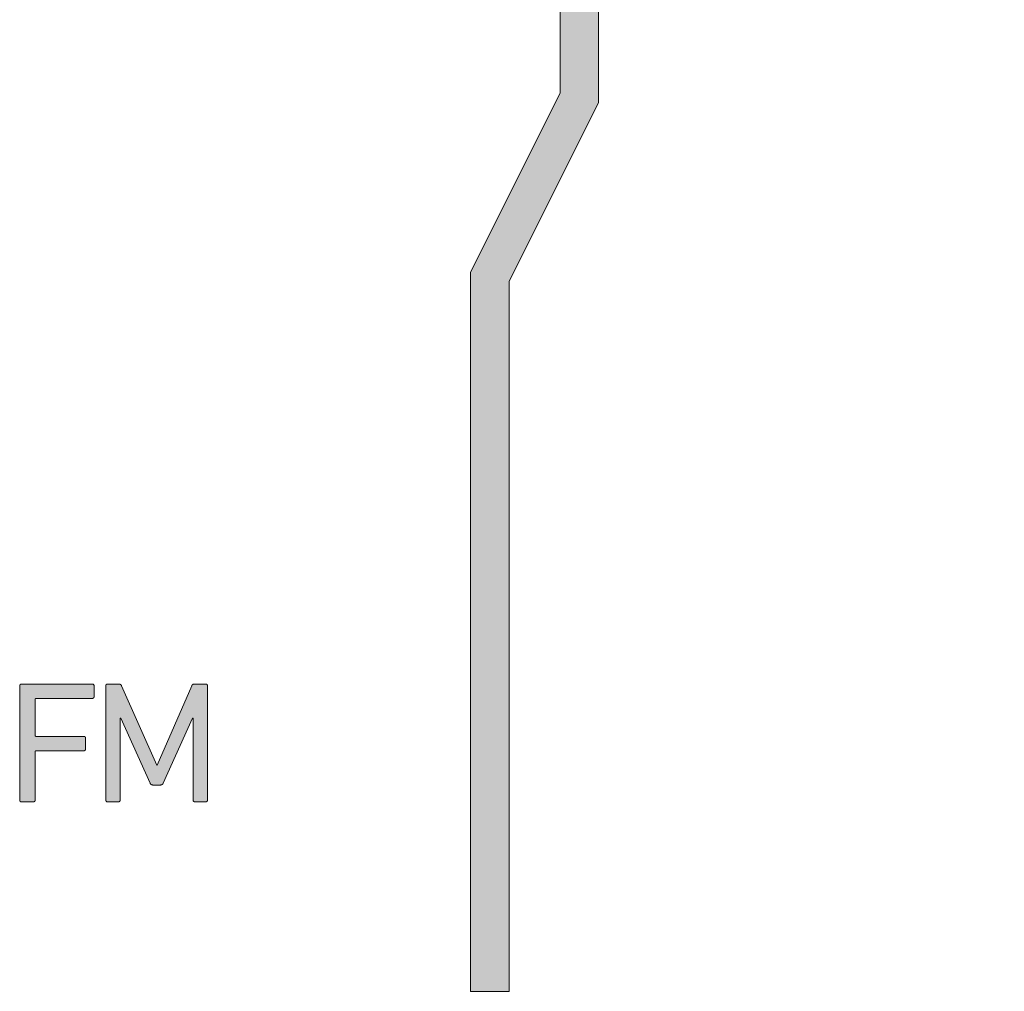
# Model space of a CAD drawing. Header units: millimetres. Extents: x -327 to -251, y -83 to 44.
# Tile 5 of 10: x -289 to -271, y -20 to -2. Entities that reach past the tile are written whole.
import ezdxf

# ---------------------------------------------------------------- set-up
doc = ezdxf.new("R2010")
doc.units = ezdxf.units.MM
doc.header["$MEASUREMENT"] = 0
doc.layers.add('Print', color=7, linetype='Continuous', lineweight=0)

# ---------------------------------------------------------------- blocks, each defined once
blk = doc.blocks.new('Block_0')
at = {"layer": 'Print'}
h = blk.add_hatch(color=1, dxfattribs=at)
h.dxf.hatch_style = 2
h.paths.add_polyline_path([(-253.253, 17.645), (-253.449, 17.354), (-253.653, 17.068), (-253.865, 16.787), (-254.084, 16.512), (-254.31, 16.243), (-254.544, 15.979), (-254.785, 15.721), (-255.033, 15.47), (-257.234, 17.711), (-257.049, 17.897), (-256.87, 18.089), (-256.695, 18.285), (-256.525, 18.485), (-256.361, 18.691), (-256.202, 18.9), (-256.048, 19.114), (-255.9, 19.332), (-255.815, 19.466), (-256.121, 19.642), (-256.197, 19.523), (-256.339, 19.313), (-256.487, 19.107), (-256.64, 18.906), (-256.798, 18.708), (-256.962, 18.515), (-257.13, 18.326), (-257.303, 18.142), (-257.481, 17.962), (-259.849, 20.372), (-259.737, 20.485), (-259.627, 20.601), (-259.52, 20.72), (-259.417, 20.841), (-259.316, 20.965), (-259.219, 21.092), (-259.163, 21.17), (-268.997, 20.952), (-268.993, 20.947), (-268.894, 20.827), (-268.793, 20.709), (-268.69, 20.594), (-268.583, 20.482), (-268.474, 20.372), (-270.842, 17.962), (-271.015, 18.137), (-271.183, 18.315), (-271.347, 18.498), (-271.506, 18.686), (-271.661, 18.877), (-271.81, 19.072), (-271.906, 19.204), (-272.166, 18.963), (-272.094, 18.864), (-271.939, 18.661), (-271.779, 18.462), (-271.614, 18.268), (-271.443, 18.078), (-271.268, 17.892), (-271.089, 17.711), (-273.297, 15.463), (-273.538, 15.708), (-273.772, 15.958), (-273.999, 16.213), (-274.22, 16.475), (-274.433, 16.741), (-274.487, 16.812), (-274.751, 16.566), (-274.681, 16.473), (-274.385, 16.11), (-274.076, 15.757), (-273.755, 15.415), (-273.422, 15.083), (-273.078, 14.762), (-272.721, 14.453), (-272.353, 14.156), (-271.974, 13.872), (-271.584, 13.6), (-271.184, 13.342), (-270.773, 13.097), (-270.351, 12.866), (-269.92, 12.65), (-269.761, 12.573), (-269.727, 12.613), (-267.933, 15.238), (-267.742, 15.161), (-267.549, 15.088), (-267.354, 15.019), (-267.157, 14.953), (-266.959, 14.891), (-266.759, 14.833), (-266.557, 14.778), (-266.354, 14.728), (-266.354, 11.388), (-279.281, 8.093), (-279.281, 5.481), (-279.444, 5.451), (-279.604, 5.414), (-279.762, 5.371), (-279.916, 5.32), (-280.068, 5.263), (-280.216, 5.2), (-280.361, 5.13), (-280.502, 5.054), (-280.639, 4.973), (-280.773, 4.886), (-280.902, 4.793), (-281.027, 4.695), (-281.148, 4.591), (-281.264, 4.483), (-281.375, 4.37), (-281.481, 4.252), (-281.582, 4.129), (-281.678, 4.002), (-281.769, 3.871), (-281.853, 3.736), (-281.932, 3.597), (-282.005, 3.454), (-282.072, 3.308), (-282.133, 3.159), (-282.187, 3.006), (-282.234, 2.85), (-282.274, 2.691), (-282.308, 2.53), (-282.334, 2.366), (-282.354, 2.2), (-282.365, 2.032), (-282.369, 1.861), (-282.368, 1.764), (-282.364, 1.668), (-282.358, 1.572), (-282.349, 1.477), (-282.338, 1.382), (-282.324, 1.289), (-282.309, 1.196), (-282.29, 1.104), (-282.27, 1.012), (-282.247, 0.922), (-282.222, 0.833), (-282.195, 0.744), (-282.166, 0.657), (-282.134, 0.57), (-282.101, 0.485), (-282.065, 0.4), (-282.028, 0.317), (-281.988, 0.235), (-281.947, 0.154), (-281.903, 0.074), (-281.858, -0.005), (-281.81, -0.082), (-281.761, -0.159), (-281.71, -0.234), (-281.658, -0.307), (-281.603, -0.379), (-281.547, -0.45), (-281.489, -0.519), (-281.429, -0.587), (-281.368, -0.654), (-281.306, -0.719), (-281.241, -0.782), (-281.778, -1.397), (-281.5, -1.64), (-280.962, -1.025), (-280.909, -1.065), (-280.856, -1.105), (-280.802, -1.143), (-280.747, -1.181), (-280.692, -1.218), (-280.635, -1.254), (-280.579, -1.288), (-280.521, -1.322), (-280.463, -1.355), (-280.404, -1.387), (-280.345, -1.417), (-280.284, -1.447), (-280.224, -1.475), (-280.162, -1.503), (-280.101, -1.529), (-280.038, -1.554), (-279.975, -1.579), (-279.912, -1.602), (-279.847, -1.623), (-279.783, -1.644), (-279.718, -1.664), (-279.652, -1.682), (-279.586, -1.699), (-279.519, -1.715), (-279.452, -1.73), (-279.385, -1.743), (-279.317, -1.756), (-279.248, -1.767), (-279.179, -1.776), (-279.11, -1.785), (-279.041, -1.792), (-278.971, -1.798), (-278.971, -3.406), (-280.61, -6.688), (-280.61, -19.871), (-279.904, -19.871), (-279.904, -6.854), (-278.265, -3.572), (-278.265, -1.781), (-278.201, -1.773), (-278.073, -1.753), (-277.948, -1.729), (-277.823, -1.701), (-277.701, -1.668), (-277.58, -1.632), (-277.461, -1.592), (-277.343, -1.547), (-277.228, -1.499), (-277.115, -1.447), (-277.003, -1.392), (-276.894, -1.332), (-276.788, -1.27), (-276.683, -1.203), (-276.581, -1.134), (-276.482, -1.061), (-276.433, -1.023), (-275.898, -1.64), (-275.618, -1.397), (-276.154, -0.781), (-276.09, -0.717), (-276.027, -0.652), (-275.966, -0.586), (-275.906, -0.518), (-275.849, -0.449), (-275.793, -0.378), (-275.738, -0.306), (-275.686, -0.232), (-275.635, -0.157), (-275.586, -0.081), (-275.538, -0.004), (-275.493, 0.075), (-275.45, 0.155), (-275.408, 0.236), (-275.369, 0.318), (-275.331, 0.401), (-275.295, 0.486), (-275.262, 0.571), (-275.231, 0.658), (-275.201, 0.745), (-275.174, 0.833), (-275.149, 0.923), (-275.127, 1.013), (-275.106, 1.104), (-275.088, 1.196), (-275.072, 1.289), (-275.059, 1.383), (-275.048, 1.477), (-275.039, 1.572), (-275.033, 1.668), (-275.029, 1.764), (-275.028, 1.861), (-275.032, 2.035), (-275.044, 2.207), (-275.064, 2.376), (-275.091, 2.543), (-275.126, 2.708), (-275.168, 2.869), (-275.218, 3.028), (-275.274, 3.184), (-275.337, 3.336), (-275.406, 3.484), (-275.482, 3.629), (-275.564, 3.77), (-275.652, 3.907), (-275.745, 4.039), (-275.845, 4.168), (-275.95, 4.291), (-276.06, 4.41), (-276.175, 4.524), (-276.295, 4.633), (-276.42, 4.736), (-276.55, 4.834), (-276.683, 4.926), (-276.821, 5.013), (-276.964, 5.093), (-277.109, 5.167), (-277.259, 5.235), (-277.412, 5.296), (-277.568, 5.351), (-277.728, 5.398), (-277.89, 5.439), (-278.055, 5.472), (-278.223, 5.497), (-278.223, 7.27), (-264.694, 10.719), (-260.264, 8.406), (-260.264, -1.389), (-258.147, -1.389), (-258.147, 9.688), (-262.063, 11.733), (-262.063, 14.599), (-261.834, 14.642), (-261.606, 14.69), (-261.38, 14.743), (-261.157, 14.801), (-260.935, 14.863), (-260.715, 14.93), (-260.497, 15.002), (-260.281, 15.078), (-258.596, 12.613), (-258.571, 12.567), (-258.488, 12.612), (-258.329, 12.69), (-257.902, 12.908), (-257.485, 13.141), (-257.078, 13.388), (-256.681, 13.648), (-256.295, 13.921), (-255.92, 14.206), (-255.555, 14.504), (-255.202, 14.813), (-254.861, 15.134), (-254.531, 15.466), (-254.213, 15.809), (-253.907, 16.161), (-253.614, 16.524), (-253.334, 16.896), (-253.067, 17.277), (-252.813, 17.667), (-252.782, 17.717), (-253.093, 17.896)])
h = blk.add_hatch(color=1, dxfattribs=at)
h.dxf.hatch_style = 2
h.paths.add_polyline_path([(-288.592, -14.517), (-288.592, -14.516), (-288.592, -14.515), (-288.592, -14.514), (-288.592, -14.513), (-288.591, -14.512), (-288.591, -14.511), (-288.591, -14.511), (-288.591, -14.51), (-288.59, -14.509), (-288.59, -14.508), (-288.589, -14.507), (-288.589, -14.507), (-288.588, -14.506), (-288.588, -14.506), (-288.587, -14.505), (-288.586, -14.504), (-288.586, -14.504), (-288.585, -14.503), (-288.584, -14.503), (-288.583, -14.503), (-288.583, -14.502), (-288.582, -14.502), (-288.581, -14.502), (-288.58, -14.501), (-288.579, -14.501), (-288.578, -14.501), (-288.577, -14.501), (-288.576, -14.501), (-288.575, -14.501), (-287.544, -14.501), (-287.543, -14.501), (-287.541, -14.501), (-287.539, -14.5), (-287.538, -14.5), (-287.536, -14.5), (-287.534, -14.499), (-287.533, -14.499), (-287.531, -14.498), (-287.53, -14.498), (-287.529, -14.497), (-287.527, -14.496), (-287.526, -14.496), (-287.525, -14.495), (-287.524, -14.494), (-287.522, -14.493), (-287.521, -14.492), (-287.52, -14.491), (-287.519, -14.49), (-287.518, -14.489), (-287.518, -14.487), (-287.517, -14.486), (-287.516, -14.485), (-287.516, -14.483), (-287.515, -14.482), (-287.514, -14.48), (-287.514, -14.479), (-287.514, -14.477), (-287.513, -14.476), (-287.513, -14.474), (-287.513, -14.472), (-287.513, -14.471), (-287.513, -14.469), (-287.513, -14.269), (-287.513, -14.267), (-287.513, -14.265), (-287.513, -14.264), (-287.513, -14.262), (-287.514, -14.26), (-287.514, -14.259), (-287.514, -14.257), (-287.515, -14.256), (-287.516, -14.254), (-287.516, -14.253), (-287.517, -14.252), (-287.518, -14.25), (-287.518, -14.249), (-287.519, -14.248), (-287.52, -14.247), (-287.521, -14.246), (-287.522, -14.245), (-287.524, -14.244), (-287.525, -14.243), (-287.526, -14.242), (-287.527, -14.241), (-287.529, -14.241), (-287.53, -14.24), (-287.531, -14.239), (-287.533, -14.239), (-287.534, -14.238), (-287.536, -14.238), (-287.538, -14.238), (-287.539, -14.237), (-287.541, -14.237), (-287.543, -14.237), (-287.544, -14.237), (-288.843, -14.237), (-288.845, -14.237), (-288.847, -14.237), (-288.849, -14.237), (-288.85, -14.238), (-288.852, -14.238), (-288.853, -14.238), (-288.855, -14.239), (-288.856, -14.239), (-288.858, -14.24), (-288.859, -14.241), (-288.86, -14.241), (-288.862, -14.242), (-288.863, -14.243), (-288.864, -14.244), (-288.865, -14.245), (-288.866, -14.246), (-288.867, -14.247), (-288.868, -14.248), (-288.869, -14.249), (-288.87, -14.25), (-288.871, -14.252), (-288.872, -14.253), (-288.872, -14.254), (-288.873, -14.256), (-288.873, -14.257), (-288.874, -14.259), (-288.874, -14.26), (-288.874, -14.262), (-288.875, -14.264), (-288.875, -14.265), (-288.875, -14.267), (-288.875, -14.269), (-288.875, -16.365), (-288.875, -16.367), (-288.875, -16.369), (-288.875, -16.37), (-288.874, -16.372), (-288.874, -16.373), (-288.874, -16.375), (-288.873, -16.377), (-288.873, -16.378), (-288.872, -16.379), (-288.872, -16.381), (-288.871, -16.382), (-288.87, -16.383), (-288.869, -16.385), (-288.868, -16.386), (-288.867, -16.387), (-288.866, -16.388), (-288.865, -16.389), (-288.864, -16.39), (-288.863, -16.391), (-288.862, -16.392), (-288.86, -16.392), (-288.859, -16.393), (-288.858, -16.394), (-288.856, -16.394), (-288.855, -16.395), (-288.853, -16.395), (-288.852, -16.396), (-288.85, -16.396), (-288.849, -16.396), (-288.847, -16.397), (-288.845, -16.397), (-288.843, -16.397), (-288.624, -16.397), (-288.622, -16.397), (-288.621, -16.397), (-288.619, -16.396), (-288.617, -16.396), (-288.616, -16.396), (-288.614, -16.395), (-288.613, -16.395), (-288.611, -16.394), (-288.61, -16.394), (-288.608, -16.393), (-288.607, -16.392), (-288.606, -16.392), (-288.605, -16.391), (-288.603, -16.39), (-288.602, -16.389), (-288.601, -16.388), (-288.6, -16.387), (-288.599, -16.386), (-288.598, -16.385), (-288.597, -16.383), (-288.597, -16.382), (-288.596, -16.381), (-288.595, -16.379), (-288.595, -16.378), (-288.594, -16.377), (-288.594, -16.375), (-288.593, -16.373), (-288.593, -16.372), (-288.593, -16.37), (-288.593, -16.369), (-288.592, -16.367), (-288.592, -16.365), (-288.592, -15.478), (-288.592, -15.477), (-288.592, -15.476), (-288.592, -15.475), (-288.592, -15.473), (-288.592, -15.472), (-288.591, -15.472), (-288.591, -15.471), (-288.591, -15.47), (-288.591, -15.469), (-288.59, -15.468), (-288.59, -15.467), (-288.589, -15.467), (-288.589, -15.466), (-288.588, -15.465), (-288.588, -15.465), (-288.587, -15.464), (-288.586, -15.464), (-288.586, -15.463), (-288.585, -15.463), (-288.584, -15.462), (-288.583, -15.462), (-288.583, -15.461), (-288.582, -15.461), (-288.581, -15.461), (-288.58, -15.461), (-288.579, -15.46), (-288.578, -15.46), (-288.577, -15.46), (-288.576, -15.46), (-288.575, -15.46), (-287.7, -15.46), (-287.698, -15.46), (-287.696, -15.46), (-287.695, -15.46), (-287.693, -15.459), (-287.692, -15.459), (-287.69, -15.459), (-287.688, -15.458), (-287.687, -15.458), (-287.686, -15.457), (-287.684, -15.456), (-287.683, -15.456), (-287.682, -15.455), (-287.68, -15.454), (-287.679, -15.453), (-287.678, -15.452), (-287.677, -15.451), (-287.676, -15.45), (-287.675, -15.449), (-287.674, -15.448), (-287.673, -15.447), (-287.672, -15.445), (-287.672, -15.444), (-287.671, -15.443), (-287.671, -15.441), (-287.67, -15.44), (-287.67, -15.438), (-287.669, -15.437), (-287.669, -15.435), (-287.669, -15.433), (-287.668, -15.432), (-287.668, -15.43), (-287.668, -15.428), (-287.668, -15.228), (-287.668, -15.226), (-287.668, -15.225), (-287.669, -15.223), (-287.669, -15.221), (-287.669, -15.22), (-287.67, -15.218), (-287.67, -15.216), (-287.671, -15.215), (-287.671, -15.214), (-287.672, -15.212), (-287.672, -15.211), (-287.673, -15.21), (-287.674, -15.208), (-287.675, -15.207), (-287.676, -15.206), (-287.677, -15.205), (-287.678, -15.204), (-287.679, -15.203), (-287.68, -15.202), (-287.682, -15.201), (-287.683, -15.201), (-287.684, -15.2), (-287.686, -15.199), (-287.687, -15.199), (-287.688, -15.198), (-287.69, -15.198), (-287.692, -15.197), (-287.693, -15.197), (-287.695, -15.197), (-287.696, -15.196), (-287.698, -15.196), (-287.7, -15.196), (-288.575, -15.196), (-288.576, -15.196), (-288.577, -15.196), (-288.578, -15.196), (-288.579, -15.196), (-288.58, -15.196), (-288.581, -15.195), (-288.582, -15.195), (-288.583, -15.195), (-288.583, -15.194), (-288.584, -15.194), (-288.585, -15.194), (-288.586, -15.193), (-288.586, -15.193), (-288.587, -15.192), (-288.588, -15.192), (-288.588, -15.191), (-288.589, -15.19), (-288.589, -15.19), (-288.59, -15.189), (-288.59, -15.188), (-288.591, -15.187), (-288.591, -15.186), (-288.591, -15.186), (-288.591, -15.185), (-288.592, -15.184), (-288.592, -15.183), (-288.592, -15.182), (-288.592, -15.181), (-288.592, -15.179), (-288.592, -15.178), (-288.592, -14.519)])
h = blk.add_hatch(color=1, dxfattribs=at)
h.dxf.hatch_style = 2
h.paths.add_polyline_path([(-286.448, -16.087), (-286.446, -16.087), (-286.443, -16.088), (-286.441, -16.088), (-286.438, -16.088), (-286.435, -16.089), (-286.433, -16.089), (-286.43, -16.089), (-286.297, -16.089), (-286.295, -16.089), (-286.292, -16.089), (-286.29, -16.088), (-286.287, -16.088), (-286.285, -16.088), (-286.283, -16.087), (-286.281, -16.087), (-286.279, -16.086), (-286.276, -16.086), (-286.274, -16.085), (-286.273, -16.084), (-286.271, -16.083), (-286.269, -16.082), (-286.267, -16.081), (-286.265, -16.08), (-286.264, -16.079), (-286.262, -16.078), (-286.26, -16.077), (-286.259, -16.075), (-286.257, -16.074), (-286.256, -16.072), (-286.254, -16.07), (-286.253, -16.069), (-286.252, -16.067), (-286.25, -16.065), (-286.249, -16.063), (-286.248, -16.06), (-286.246, -16.058), (-286.245, -16.056), (-286.244, -16.053), (-285.706, -14.863), (-285.696, -14.863), (-285.696, -16.365), (-285.696, -16.367), (-285.696, -16.369), (-285.696, -16.37), (-285.696, -16.372), (-285.696, -16.373), (-285.695, -16.375), (-285.695, -16.377), (-285.694, -16.378), (-285.694, -16.379), (-285.693, -16.381), (-285.692, -16.382), (-285.691, -16.383), (-285.691, -16.385), (-285.69, -16.386), (-285.689, -16.387), (-285.688, -16.388), (-285.687, -16.389), (-285.685, -16.39), (-285.684, -16.391), (-285.683, -16.392), (-285.682, -16.392), (-285.68, -16.393), (-285.679, -16.394), (-285.678, -16.394), (-285.676, -16.395), (-285.675, -16.395), (-285.673, -16.396), (-285.671, -16.396), (-285.67, -16.396), (-285.668, -16.397), (-285.666, -16.397), (-285.665, -16.397), (-285.465, -16.397), (-285.463, -16.397), (-285.461, -16.397), (-285.459, -16.396), (-285.458, -16.396), (-285.456, -16.396), (-285.455, -16.395), (-285.453, -16.395), (-285.452, -16.394), (-285.45, -16.394), (-285.449, -16.393), (-285.447, -16.392), (-285.446, -16.392), (-285.445, -16.391), (-285.444, -16.39), (-285.443, -16.389), (-285.441, -16.388), (-285.44, -16.387), (-285.439, -16.386), (-285.439, -16.385), (-285.438, -16.383), (-285.437, -16.382), (-285.436, -16.381), (-285.436, -16.379), (-285.435, -16.378), (-285.434, -16.377), (-285.434, -16.375), (-285.434, -16.373), (-285.433, -16.372), (-285.433, -16.37), (-285.433, -16.369), (-285.433, -16.367), (-285.433, -16.365), (-285.433, -14.269), (-285.433, -14.267), (-285.433, -14.265), (-285.433, -14.264), (-285.433, -14.262), (-285.434, -14.26), (-285.434, -14.259), (-285.434, -14.257), (-285.435, -14.256), (-285.436, -14.254), (-285.436, -14.253), (-285.437, -14.252), (-285.438, -14.25), (-285.439, -14.249), (-285.439, -14.248), (-285.44, -14.247), (-285.441, -14.246), (-285.443, -14.245), (-285.444, -14.244), (-285.445, -14.243), (-285.446, -14.242), (-285.447, -14.241), (-285.449, -14.241), (-285.45, -14.24), (-285.452, -14.239), (-285.453, -14.239), (-285.455, -14.238), (-285.456, -14.238), (-285.458, -14.238), (-285.459, -14.237), (-285.461, -14.237), (-285.463, -14.237), (-285.465, -14.237), (-285.673, -14.237), (-285.676, -14.237), (-285.678, -14.237), (-285.68, -14.237), (-285.682, -14.238), (-285.684, -14.238), (-285.686, -14.238), (-285.688, -14.239), (-285.69, -14.239), (-285.692, -14.24), (-285.694, -14.241), (-285.696, -14.241), (-285.697, -14.242), (-285.699, -14.243), (-285.701, -14.244), (-285.702, -14.245), (-285.704, -14.246), (-285.705, -14.247), (-285.707, -14.248), (-285.708, -14.249), (-285.71, -14.25), (-285.711, -14.252), (-285.712, -14.253), (-285.713, -14.255), (-285.715, -14.256), (-285.716, -14.258), (-285.717, -14.259), (-285.718, -14.261), (-285.719, -14.263), (-285.72, -14.265), (-285.721, -14.267), (-286.354, -15.723), (-286.363, -15.723), (-287.009, -14.267), (-287.01, -14.265), (-287.011, -14.263), (-287.012, -14.261), (-287.013, -14.259), (-287.014, -14.258), (-287.015, -14.256), (-287.016, -14.255), (-287.018, -14.253), (-287.019, -14.252), (-287.02, -14.25), (-287.022, -14.249), (-287.023, -14.248), (-287.024, -14.247), (-287.026, -14.246), (-287.028, -14.245), (-287.029, -14.244), (-287.031, -14.243), (-287.032, -14.242), (-287.034, -14.241), (-287.036, -14.241), (-287.038, -14.24), (-287.04, -14.239), (-287.042, -14.239), (-287.044, -14.238), (-287.046, -14.238), (-287.048, -14.238), (-287.05, -14.237), (-287.052, -14.237), (-287.054, -14.237), (-287.056, -14.237), (-287.265, -14.237), (-287.267, -14.237), (-287.269, -14.237), (-287.27, -14.237), (-287.272, -14.238), (-287.274, -14.238), (-287.275, -14.238), (-287.277, -14.239), (-287.278, -14.239), (-287.28, -14.24), (-287.281, -14.241), (-287.282, -14.241), (-287.284, -14.242), (-287.285, -14.243), (-287.286, -14.244), (-287.287, -14.245), (-287.288, -14.246), (-287.289, -14.247), (-287.29, -14.248), (-287.291, -14.249), (-287.292, -14.25), (-287.293, -14.252), (-287.293, -14.253), (-287.294, -14.254), (-287.295, -14.256), (-287.295, -14.257), (-287.296, -14.259), (-287.296, -14.26), (-287.296, -14.262), (-287.297, -14.264), (-287.297, -14.265), (-287.297, -14.267), (-287.297, -14.269), (-287.297, -16.365), (-287.297, -16.367), (-287.297, -16.369), (-287.297, -16.37), (-287.296, -16.372), (-287.296, -16.373), (-287.296, -16.375), (-287.295, -16.377), (-287.295, -16.378), (-287.294, -16.379), (-287.293, -16.381), (-287.293, -16.382), (-287.292, -16.383), (-287.291, -16.385), (-287.29, -16.386), (-287.289, -16.387), (-287.288, -16.388), (-287.287, -16.389), (-287.286, -16.39), (-287.285, -16.391), (-287.284, -16.392), (-287.282, -16.392), (-287.281, -16.393), (-287.28, -16.394), (-287.278, -16.394), (-287.277, -16.395), (-287.275, -16.395), (-287.274, -16.396), (-287.272, -16.396), (-287.27, -16.396), (-287.269, -16.397), (-287.267, -16.397), (-287.265, -16.397), (-287.065, -16.397), (-287.063, -16.397), (-287.062, -16.397), (-287.06, -16.396), (-287.058, -16.396), (-287.057, -16.396), (-287.055, -16.395), (-287.054, -16.395), (-287.052, -16.394), (-287.051, -16.394), (-287.049, -16.393), (-287.048, -16.392), (-287.047, -16.392), (-287.046, -16.391), (-287.044, -16.39), (-287.043, -16.389), (-287.042, -16.388), (-287.041, -16.387), (-287.04, -16.386), (-287.039, -16.385), (-287.038, -16.383), (-287.038, -16.382), (-287.037, -16.381), (-287.036, -16.379), (-287.036, -16.378), (-287.035, -16.377), (-287.035, -16.375), (-287.034, -16.373), (-287.034, -16.372), (-287.034, -16.37), (-287.034, -16.369), (-287.033, -16.367), (-287.033, -16.365), (-287.033, -14.863), (-287.024, -14.863), (-286.486, -16.053), (-286.485, -16.056), (-286.484, -16.058), (-286.482, -16.06), (-286.481, -16.063), (-286.48, -16.065), (-286.478, -16.067), (-286.477, -16.069), (-286.475, -16.07), (-286.474, -16.072), (-286.472, -16.074), (-286.471, -16.075), (-286.469, -16.077), (-286.468, -16.078), (-286.466, -16.079), (-286.464, -16.08), (-286.462, -16.081), (-286.46, -16.082), (-286.459, -16.083), (-286.457, -16.084), (-286.455, -16.085), (-286.452, -16.086), (-286.45, -16.086)])
blk.add_lwpolyline([(-278.971, -1.798), (-278.971, -3.406), (-280.61, -6.688), (-280.61, -19.871), (-279.904, -19.871), (-279.904, -6.854), (-278.265, -3.572), (-278.265, -1.781)], dxfattribs=at)
for points in [[(-288.592, -14.517), (-288.592, -14.516), (-288.592, -14.515), (-288.592, -14.514), (-288.592, -14.513), (-288.591, -14.512), (-288.591, -14.511), (-288.591, -14.511), (-288.591, -14.51), (-288.59, -14.509), (-288.59, -14.508), (-288.589, -14.507), (-288.589, -14.507), (-288.588, -14.506), (-288.588, -14.506), (-288.587, -14.505), (-288.586, -14.504), (-288.586, -14.504), (-288.585, -14.503), (-288.584, -14.503), (-288.583, -14.503), (-288.583, -14.502), (-288.582, -14.502), (-288.581, -14.502), (-288.58, -14.501), (-288.579, -14.501), (-288.578, -14.501), (-288.577, -14.501), (-288.576, -14.501), (-288.575, -14.501), (-287.544, -14.501), (-287.543, -14.501), (-287.541, -14.501), (-287.539, -14.5), (-287.538, -14.5), (-287.536, -14.5), (-287.534, -14.499), (-287.533, -14.499), (-287.531, -14.498), (-287.53, -14.498), (-287.529, -14.497), (-287.527, -14.496), (-287.526, -14.496), (-287.525, -14.495), (-287.524, -14.494), (-287.522, -14.493), (-287.521, -14.492), (-287.52, -14.491), (-287.519, -14.49), (-287.518, -14.489), (-287.518, -14.487), (-287.517, -14.486), (-287.516, -14.485), (-287.516, -14.483), (-287.515, -14.482), (-287.514, -14.48), (-287.514, -14.479), (-287.514, -14.477), (-287.513, -14.476), (-287.513, -14.474), (-287.513, -14.472), (-287.513, -14.471), (-287.513, -14.469), (-287.513, -14.269), (-287.513, -14.267), (-287.513, -14.265), (-287.513, -14.264), (-287.513, -14.262), (-287.514, -14.26), (-287.514, -14.259), (-287.514, -14.257), (-287.515, -14.256), (-287.516, -14.254), (-287.516, -14.253), (-287.517, -14.252), (-287.518, -14.25), (-287.518, -14.249), (-287.519, -14.248), (-287.52, -14.247), (-287.521, -14.246), (-287.522, -14.245), (-287.524, -14.244), (-287.525, -14.243), (-287.526, -14.242), (-287.527, -14.241), (-287.529, -14.241), (-287.53, -14.24), (-287.531, -14.239), (-287.533, -14.239), (-287.534, -14.238), (-287.536, -14.238), (-287.538, -14.238), (-287.539, -14.237), (-287.541, -14.237), (-287.543, -14.237), (-287.544, -14.237), (-288.843, -14.237), (-288.845, -14.237), (-288.847, -14.237), (-288.849, -14.237), (-288.85, -14.238), (-288.852, -14.238), (-288.853, -14.238), (-288.855, -14.239), (-288.856, -14.239), (-288.858, -14.24), (-288.859, -14.241), (-288.86, -14.241), (-288.862, -14.242), (-288.863, -14.243), (-288.864, -14.244), (-288.865, -14.245), (-288.866, -14.246), (-288.867, -14.247), (-288.868, -14.248), (-288.869, -14.249), (-288.87, -14.25), (-288.871, -14.252), (-288.872, -14.253), (-288.872, -14.254), (-288.873, -14.256), (-288.873, -14.257), (-288.874, -14.259), (-288.874, -14.26), (-288.874, -14.262), (-288.875, -14.264), (-288.875, -14.265), (-288.875, -14.267), (-288.875, -14.269), (-288.875, -16.365), (-288.875, -16.367), (-288.875, -16.369), (-288.875, -16.37), (-288.874, -16.372), (-288.874, -16.373), (-288.874, -16.375), (-288.873, -16.377), (-288.873, -16.378), (-288.872, -16.379), (-288.872, -16.381), (-288.871, -16.382), (-288.87, -16.383), (-288.869, -16.385), (-288.868, -16.386), (-288.867, -16.387), (-288.866, -16.388), (-288.865, -16.389), (-288.864, -16.39), (-288.863, -16.391), (-288.862, -16.392), (-288.86, -16.392), (-288.859, -16.393), (-288.858, -16.394), (-288.856, -16.394), (-288.855, -16.395), (-288.853, -16.395), (-288.852, -16.396), (-288.85, -16.396), (-288.849, -16.396), (-288.847, -16.397), (-288.845, -16.397), (-288.843, -16.397), (-288.624, -16.397), (-288.622, -16.397), (-288.621, -16.397), (-288.619, -16.396), (-288.617, -16.396), (-288.616, -16.396), (-288.614, -16.395), (-288.613, -16.395), (-288.611, -16.394), (-288.61, -16.394), (-288.608, -16.393), (-288.607, -16.392), (-288.606, -16.392), (-288.605, -16.391), (-288.603, -16.39), (-288.602, -16.389), (-288.601, -16.388), (-288.6, -16.387), (-288.599, -16.386), (-288.598, -16.385), (-288.597, -16.383), (-288.597, -16.382), (-288.596, -16.381), (-288.595, -16.379), (-288.595, -16.378), (-288.594, -16.377), (-288.594, -16.375), (-288.593, -16.373), (-288.593, -16.372), (-288.593, -16.37), (-288.593, -16.369), (-288.592, -16.367), (-288.592, -16.365), (-288.592, -15.478), (-288.592, -15.477), (-288.592, -15.476), (-288.592, -15.475), (-288.592, -15.473), (-288.592, -15.472), (-288.591, -15.472), (-288.591, -15.471), (-288.591, -15.47), (-288.591, -15.469), (-288.59, -15.468), (-288.59, -15.467), (-288.589, -15.467), (-288.589, -15.466), (-288.588, -15.465), (-288.588, -15.465), (-288.587, -15.464), (-288.586, -15.464), (-288.586, -15.463), (-288.585, -15.463), (-288.584, -15.462), (-288.583, -15.462), (-288.583, -15.461), (-288.582, -15.461), (-288.581, -15.461), (-288.58, -15.461), (-288.579, -15.46), (-288.578, -15.46), (-288.577, -15.46), (-288.576, -15.46), (-288.575, -15.46), (-287.7, -15.46), (-287.698, -15.46), (-287.696, -15.46), (-287.695, -15.46), (-287.693, -15.459), (-287.692, -15.459), (-287.69, -15.459), (-287.688, -15.458), (-287.687, -15.458), (-287.686, -15.457), (-287.684, -15.456), (-287.683, -15.456), (-287.682, -15.455), (-287.68, -15.454), (-287.679, -15.453), (-287.678, -15.452), (-287.677, -15.451), (-287.676, -15.45), (-287.675, -15.449), (-287.674, -15.448), (-287.673, -15.447), (-287.672, -15.445), (-287.672, -15.444), (-287.671, -15.443), (-287.671, -15.441), (-287.67, -15.44), (-287.67, -15.438), (-287.669, -15.437), (-287.669, -15.435), (-287.669, -15.433), (-287.668, -15.432), (-287.668, -15.43), (-287.668, -15.428), (-287.668, -15.228), (-287.668, -15.226), (-287.668, -15.225), (-287.669, -15.223), (-287.669, -15.221), (-287.669, -15.22), (-287.67, -15.218), (-287.67, -15.216), (-287.671, -15.215), (-287.671, -15.214), (-287.672, -15.212), (-287.672, -15.211), (-287.673, -15.21), (-287.674, -15.208), (-287.675, -15.207), (-287.676, -15.206), (-287.677, -15.205), (-287.678, -15.204), (-287.679, -15.203), (-287.68, -15.202), (-287.682, -15.201), (-287.683, -15.201), (-287.684, -15.2), (-287.686, -15.199), (-287.687, -15.199), (-287.688, -15.198), (-287.69, -15.198), (-287.692, -15.197), (-287.693, -15.197), (-287.695, -15.197), (-287.696, -15.196), (-287.698, -15.196), (-287.7, -15.196), (-288.575, -15.196), (-288.576, -15.196), (-288.577, -15.196), (-288.578, -15.196), (-288.579, -15.196), (-288.58, -15.196), (-288.581, -15.195), (-288.582, -15.195), (-288.583, -15.195), (-288.583, -15.194), (-288.584, -15.194), (-288.585, -15.194), (-288.586, -15.193), (-288.586, -15.193), (-288.587, -15.192), (-288.588, -15.192), (-288.588, -15.191), (-288.589, -15.19), (-288.589, -15.19), (-288.59, -15.189), (-288.59, -15.188), (-288.591, -15.187), (-288.591, -15.186), (-288.591, -15.186), (-288.591, -15.185), (-288.592, -15.184), (-288.592, -15.183), (-288.592, -15.182), (-288.592, -15.181), (-288.592, -15.179), (-288.592, -15.178), (-288.592, -14.519)], [(-286.448, -16.087), (-286.446, -16.087), (-286.443, -16.088), (-286.441, -16.088), (-286.438, -16.088), (-286.435, -16.089), (-286.433, -16.089), (-286.43, -16.089), (-286.297, -16.089), (-286.295, -16.089), (-286.292, -16.089), (-286.29, -16.088), (-286.287, -16.088), (-286.285, -16.088), (-286.283, -16.087), (-286.281, -16.087), (-286.279, -16.086), (-286.276, -16.086), (-286.274, -16.085), (-286.273, -16.084), (-286.271, -16.083), (-286.269, -16.082), (-286.267, -16.081), (-286.265, -16.08), (-286.264, -16.079), (-286.262, -16.078), (-286.26, -16.077), (-286.259, -16.075), (-286.257, -16.074), (-286.256, -16.072), (-286.254, -16.07), (-286.253, -16.069), (-286.252, -16.067), (-286.25, -16.065), (-286.249, -16.063), (-286.248, -16.06), (-286.246, -16.058), (-286.245, -16.056), (-286.244, -16.053), (-285.706, -14.863), (-285.696, -14.863), (-285.696, -16.365), (-285.696, -16.367), (-285.696, -16.369), (-285.696, -16.37), (-285.696, -16.372), (-285.696, -16.373), (-285.695, -16.375), (-285.695, -16.377), (-285.694, -16.378), (-285.694, -16.379), (-285.693, -16.381), (-285.692, -16.382), (-285.691, -16.383), (-285.691, -16.385), (-285.69, -16.386), (-285.689, -16.387), (-285.688, -16.388), (-285.687, -16.389), (-285.685, -16.39), (-285.684, -16.391), (-285.683, -16.392), (-285.682, -16.392), (-285.68, -16.393), (-285.679, -16.394), (-285.678, -16.394), (-285.676, -16.395), (-285.675, -16.395), (-285.673, -16.396), (-285.671, -16.396), (-285.67, -16.396), (-285.668, -16.397), (-285.666, -16.397), (-285.665, -16.397), (-285.465, -16.397), (-285.463, -16.397), (-285.461, -16.397), (-285.459, -16.396), (-285.458, -16.396), (-285.456, -16.396), (-285.455, -16.395), (-285.453, -16.395), (-285.452, -16.394), (-285.45, -16.394), (-285.449, -16.393), (-285.447, -16.392), (-285.446, -16.392), (-285.445, -16.391), (-285.444, -16.39), (-285.443, -16.389), (-285.441, -16.388), (-285.44, -16.387), (-285.439, -16.386), (-285.439, -16.385), (-285.438, -16.383), (-285.437, -16.382), (-285.436, -16.381), (-285.436, -16.379), (-285.435, -16.378), (-285.434, -16.377), (-285.434, -16.375), (-285.434, -16.373), (-285.433, -16.372), (-285.433, -16.37), (-285.433, -16.369), (-285.433, -16.367), (-285.433, -16.365), (-285.433, -14.269), (-285.433, -14.267), (-285.433, -14.265), (-285.433, -14.264), (-285.433, -14.262), (-285.434, -14.26), (-285.434, -14.259), (-285.434, -14.257), (-285.435, -14.256), (-285.436, -14.254), (-285.436, -14.253), (-285.437, -14.252), (-285.438, -14.25), (-285.439, -14.249), (-285.439, -14.248), (-285.44, -14.247), (-285.441, -14.246), (-285.443, -14.245), (-285.444, -14.244), (-285.445, -14.243), (-285.446, -14.242), (-285.447, -14.241), (-285.449, -14.241), (-285.45, -14.24), (-285.452, -14.239), (-285.453, -14.239), (-285.455, -14.238), (-285.456, -14.238), (-285.458, -14.238), (-285.459, -14.237), (-285.461, -14.237), (-285.463, -14.237), (-285.465, -14.237), (-285.673, -14.237), (-285.676, -14.237), (-285.678, -14.237), (-285.68, -14.237), (-285.682, -14.238), (-285.684, -14.238), (-285.686, -14.238), (-285.688, -14.239), (-285.69, -14.239), (-285.692, -14.24), (-285.694, -14.241), (-285.696, -14.241), (-285.697, -14.242), (-285.699, -14.243), (-285.701, -14.244), (-285.702, -14.245), (-285.704, -14.246), (-285.705, -14.247), (-285.707, -14.248), (-285.708, -14.249), (-285.71, -14.25), (-285.711, -14.252), (-285.712, -14.253), (-285.713, -14.255), (-285.715, -14.256), (-285.716, -14.258), (-285.717, -14.259), (-285.718, -14.261), (-285.719, -14.263), (-285.72, -14.265), (-285.721, -14.267), (-286.354, -15.723), (-286.363, -15.723), (-287.009, -14.267), (-287.01, -14.265), (-287.011, -14.263), (-287.012, -14.261), (-287.013, -14.259), (-287.014, -14.258), (-287.015, -14.256), (-287.016, -14.255), (-287.018, -14.253), (-287.019, -14.252), (-287.02, -14.25), (-287.022, -14.249), (-287.023, -14.248), (-287.024, -14.247), (-287.026, -14.246), (-287.028, -14.245), (-287.029, -14.244), (-287.031, -14.243), (-287.032, -14.242), (-287.034, -14.241), (-287.036, -14.241), (-287.038, -14.24), (-287.04, -14.239), (-287.042, -14.239), (-287.044, -14.238), (-287.046, -14.238), (-287.048, -14.238), (-287.05, -14.237), (-287.052, -14.237), (-287.054, -14.237), (-287.056, -14.237), (-287.265, -14.237), (-287.267, -14.237), (-287.269, -14.237), (-287.27, -14.237), (-287.272, -14.238), (-287.274, -14.238), (-287.275, -14.238), (-287.277, -14.239), (-287.278, -14.239), (-287.28, -14.24), (-287.281, -14.241), (-287.282, -14.241), (-287.284, -14.242), (-287.285, -14.243), (-287.286, -14.244), (-287.287, -14.245), (-287.288, -14.246), (-287.289, -14.247), (-287.29, -14.248), (-287.291, -14.249), (-287.292, -14.25), (-287.293, -14.252), (-287.293, -14.253), (-287.294, -14.254), (-287.295, -14.256), (-287.295, -14.257), (-287.296, -14.259), (-287.296, -14.26), (-287.296, -14.262), (-287.297, -14.264), (-287.297, -14.265), (-287.297, -14.267), (-287.297, -14.269), (-287.297, -16.365), (-287.297, -16.367), (-287.297, -16.369), (-287.297, -16.37), (-287.296, -16.372), (-287.296, -16.373), (-287.296, -16.375), (-287.295, -16.377), (-287.295, -16.378), (-287.294, -16.379), (-287.293, -16.381), (-287.293, -16.382), (-287.292, -16.383), (-287.291, -16.385), (-287.29, -16.386), (-287.289, -16.387), (-287.288, -16.388), (-287.287, -16.389), (-287.286, -16.39), (-287.285, -16.391), (-287.284, -16.392), (-287.282, -16.392), (-287.281, -16.393), (-287.28, -16.394), (-287.278, -16.394), (-287.277, -16.395), (-287.275, -16.395), (-287.274, -16.396), (-287.272, -16.396), (-287.27, -16.396), (-287.269, -16.397), (-287.267, -16.397), (-287.265, -16.397), (-287.065, -16.397), (-287.063, -16.397), (-287.062, -16.397), (-287.06, -16.396), (-287.058, -16.396), (-287.057, -16.396), (-287.055, -16.395), (-287.054, -16.395), (-287.052, -16.394), (-287.051, -16.394), (-287.049, -16.393), (-287.048, -16.392), (-287.047, -16.392), (-287.046, -16.391), (-287.044, -16.39), (-287.043, -16.389), (-287.042, -16.388), (-287.041, -16.387), (-287.04, -16.386), (-287.039, -16.385), (-287.038, -16.383), (-287.038, -16.382), (-287.037, -16.381), (-287.036, -16.379), (-287.036, -16.378), (-287.035, -16.377), (-287.035, -16.375), (-287.034, -16.373), (-287.034, -16.372), (-287.034, -16.37), (-287.034, -16.369), (-287.033, -16.367), (-287.033, -16.365), (-287.033, -14.863), (-287.024, -14.863), (-286.486, -16.053), (-286.485, -16.056), (-286.484, -16.058), (-286.482, -16.06), (-286.481, -16.063), (-286.48, -16.065), (-286.478, -16.067), (-286.477, -16.069), (-286.475, -16.07), (-286.474, -16.072), (-286.472, -16.074), (-286.471, -16.075), (-286.469, -16.077), (-286.468, -16.078), (-286.466, -16.079), (-286.464, -16.08), (-286.462, -16.081), (-286.46, -16.082), (-286.459, -16.083), (-286.457, -16.084), (-286.455, -16.085), (-286.452, -16.086), (-286.45, -16.086)]]:
    blk.add_lwpolyline(points, close=True, dxfattribs=at)

msp = doc.modelspace()

# ---------------------------------------------------------------- block references
at = {"layer": 'Print'}
msp.add_blockref('Block_0', (0, 0), dxfattribs=at)

doc.saveas('drawing.dxf')
